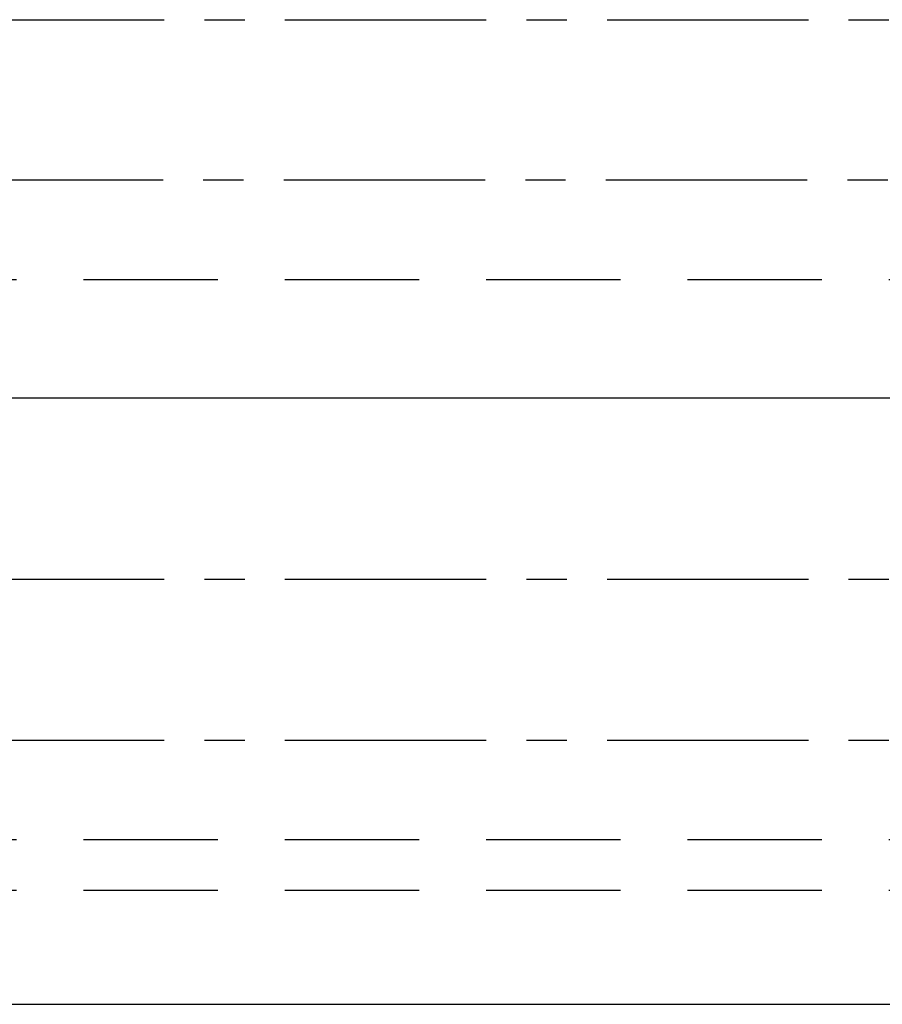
# Model space of a CAD drawing. Header units: metres. Extents: x -256 to 430, y -135 to 172.
# Tile 9 of 29: x 64 to 104, y 19 to 65. Entities that reach past the tile are written whole.
import ezdxf

# ---------------------------------------------------------------- set-up
doc = ezdxf.new("R2010")
doc.units = ezdxf.units.M
doc.header["$LTSCALE"] = 0.1
doc.linetypes.add('CENTER', pattern=[50.8, 31.75, -6.35, 6.35, -6.35])
doc.linetypes.add('HIDDEN', pattern=[9.525, 6.35, -3.175])

msp = doc.modelspace()

# ---------------------------------------------------------------- linework, layer by layer
at = {"layer": 'Defpoints', "linetype": 'CENTER', "ltscale": 3}
for points in [[(0, 65.2891), (308, 65.2891)], [(-0.0548, 57.704), (308, 57.704)], [(0, 38.8186), (308, 38.8186)], [(0.0001, 31.204), (308, 31.204)]]:
    msp.add_lwpolyline(points, dxfattribs=at)
at = {"layer": 'Defpoints', "linetype": 'HIDDEN', "ltscale": 10}
for points in [[(0, 53), (308, 53)], [(0, 26.5), (308, 26.5)], [(0, 24.1), (308, 24.1)]]:
    msp.add_lwpolyline(points, dxfattribs=at)
at = {"layer": 'Defpoints', "color": 1, "ltscale": 10}
for points in [[(0, 47.4), (308, 47.4)], [(0, 18.7), (308, 18.7)]]:
    msp.add_lwpolyline(points, dxfattribs=at)

doc.saveas('drawing.dxf')
